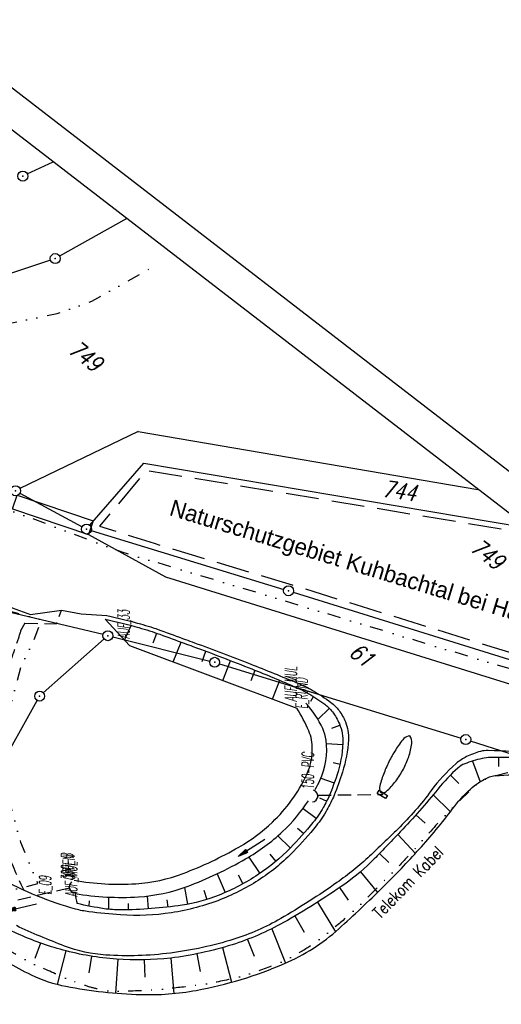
# Model space of a CAD drawing. Extents: x 449544 to 450624, y 436205 to 437134.
# Tile 95 of 114: x 450007 to 450080, y 436778 to 436927. Entities that reach past the tile are written whole.
import ezdxf

# ---------------------------------------------------------------- set-up
doc = ezdxf.new("R2010")
doc.units = 0
doc.header["$LTSCALE"] = 2
doc.header["$MEASUREMENT"] = 0
for name, pattern in [('AUSGEZOGEN', [0]), ('EINAUSFÄDELUNG', [3.5, 2.5, -1]), ('GESTRICH-X2', [1.5, 1, -0.5]), ('GETRENNTX3', [3.25, 1, -0.75, 0, -0.75, 0, -0.75])]:
    doc.linetypes.add(name, pattern=pattern)
doc.layers.get('0').update_dxf_attribs({"linetype": 'AUSGEZOGEN'})
for name, color, linetype in [('214-FLSTNR', 8, 'AUSGEZOGEN'), ('214-GRENZL', 8, 'AUSGEZOGEN'), ('214-GRENZP', 8, 'AUSGEZOGEN'), ('ANMERKUNG', 7, 'CONTINUOUS'), ('BOESCHG', 250, 'AUSGEZOGEN'), ('DURCHL', 200, 'GESTRICH-X2'), ('FBRTOP', 250, 'AUSGEZOGEN'), ('MULDE', 250, 'AUSGEZOGEN'), ('Naturschutz', 3, 'CONTINUOUS'), ('PFEILTOP', 200, 'AUSGEZOGEN'), ('Planeinteilung', 250, 'CONTINUOUS'), ('RAHMEN', 7, 'AUSGEZOGEN'), ('SCHSYMBOL', 200, 'AUSGEZOGEN'), ('STRASSE', 250, 'AUSGEZOGEN'), ('TELEKOM', 4, 'GETRENNTX3'), ('WEG', 250, 'GESTRICH-X2')]:
    doc.layers.add(name, color=color, linetype=linetype)
doc.styles.add('ROMANS', font='romans.shx', dxfattribs={"width": 0.8})
doc.styles.add('UNIR-O', font='unir_o.shx', dxfattribs={"height": 2.5})

# ---------------------------------------------------------------- blocks, each defined once
blk = doc.blocks.new('1135297')
blk.add_line((1135, 297), (0, 297))
at = {"layer": 'RAHMEN'}
blk.add_line((950, 292), (25, 292), dxfattribs=at)
blk = doc.blocks.new('GST')
at = {"color": 0}
blk.add_circle((0, 0), 0.75, dxfattribs=at)
blk.add_point((0, 0), dxfattribs=at)
blk = doc.blocks.new('DL')
at = {"color": 0}
blk.add_arc((-0.31, 0.02), 0.91, 282.5363, 77.4637, dxfattribs=at)
blk.add_point((0.6, 0), dxfattribs=at)
blk = doc.blocks.new('30')
at = {"color": 0}
for p, q in [((-0.75, -0.29), (-0.75, 0.29)), ((-0.75, 0.29), (0.75, 0.29)), ((0.75, 0.29), (0.75, -0.29)), ((0.75, -0.29), (-0.75, -0.29))]:
    blk.add_line(p, q, dxfattribs=at)
blk.add_point((0, 0), dxfattribs=at)
blk = doc.blocks.new('PFEIL2')
at = {"color": 0}
for p, q in [((0.88, 0), (-2.4, -0.01)), ((0.88, -0.27), (0.88, 0.28)), ((0.88, 0.28), (2.43, 0.01)), ((0.91, 0.27), (0.88, 0.26)), ((0.97, 0.26), (0.88, 0.25)), ((1.02, 0.25), (0.88, 0.23)), ((1.07, 0.24), (0.88, 0.21)), ((1.13, 0.23), (0.88, 0.19)), ((1.18, 0.22), (0.88, 0.17)), ((1.24, 0.21), (0.88, 0.15)), ((1.29, 0.21), (0.88, 0.14)), ((1.34, 0.2), (0.88, 0.12)), ((1.4, 0.19), (0.88, 0.1)), ((1.45, 0.18), (0.88, 0.08)), ((1.51, 0.17), (0.88, 0.06)), ((1.56, 0.16), (0.88, 0.04)), ((1.61, 0.15), (0.88, 0.02)), ((1.67, 0.14), (0.88, 0.01)), ((1.72, 0.13), (0.88, -0.01)), ((1.78, 0.12), (0.88, -0.03)), ((1.83, 0.11), (0.88, -0.05)), ((1.88, 0.1), (0.88, -0.07)), ((1.94, 0.09), (0.88, -0.09)), ((2.05, 0.08), (0.88, -0.12)), ((1.99, 0.08), (0.88, -0.11)), ((2.1, 0.07), (0.88, -0.14)), ((2.15, 0.06), (0.88, -0.16)), ((2.21, 0.05), (0.88, -0.18)), ((2.26, 0.04), (0.88, -0.2)), ((2.32, 0.03), (0.88, -0.22)), ((2.37, 0.02), (0.88, -0.23)), ((2.42, 0.01), (0.88, -0.25)), ((2.43, 0.01), (0.88, -0.27))]:
    blk.add_line(p, q, dxfattribs=at)

msp = doc.modelspace()

# ---------------------------------------------------------------- linework, layer by layer
at = {"layer": '214-GRENZL'}
for p, q in [((450008.16, 436903.97), (450012.06, 436905.81)), ((450023.2, 436897.22), (450013.04, 436891.54)), ((450011.67, 436890.93), (450001.43, 436887.49)), ((450024.95, 436864.96), (450007.05, 436856.33)), ((450024.95, 436864.96), (450076.32, 436856.21)), ((450017.62, 436850.77), (450025.78, 436860.16)), ((450025.78, 436860.16), (450083.89, 436850.37)), ((450007.03, 436855.65), (450016.46, 436850.56)), ((450017.84, 436849.98), (450046.97, 436841.07)), ((450019.62, 436834.23), (449987.42, 436841.85)), ((450048.4, 436840.63), (450082.55, 436830.02)), ((450021.08, 436833.87), (450035.78, 436830.21)), ((450010.58, 436825.4), (450019.79, 436833.56)), ((450037.23, 436829.81), (450073.79, 436818.55)), ((449999.95, 436806.87), (450009.66, 436824.25)), ((450091.1, 436812.98), (450075.22, 436818.1))]:
    msp.add_line(p, q, dxfattribs=at)
at = {"layer": 'BOESCHG'}
for p, q in [((450022.88, 436833.38), (450023.89, 436835.6)), ((450027.2, 436832.97), (450027.74, 436834.44)), ((450030.25, 436830.08), (450031.46, 436833.08)), ((450034.6, 436830.17), (450035.19, 436831.69)), ((450037.76, 436827.26), (450038.92, 436830.27)), ((450042.05, 436827.27), (450042.65, 436828.81)), ((450045.25, 436824.44), (450046.35, 436827.3)), ((450051.03, 436824.16), (450051.46, 436824.83)), ((450052.13, 436821.37), (450053.86, 436823.06)), ((450054.24, 436820.05), (450055.45, 436820.53)), ((450053.42, 436817.73), (450055.9, 436817.59)), ((450054.41, 436814.86), (450055.48, 436814.62)), ((450075.5, 436815.07), (450076.67, 436811.94)), ((450079.44, 436815.62), (450079.44, 436814.26)), ((450072.19, 436812.95), (450073.47, 436811.68)), ((450052.58, 436812.49), (450054.6, 436811.75)), ((450069.55, 436809.94), (450072.16, 436807.41)), ((450052.38, 436809.51), (450053.45, 436808.98)), ((450049.89, 436807.9), (450051.88, 436806.43)), ((450066.94, 436806.91), (450068.35, 436805.65)), ((450049.04, 436804.93), (450049.98, 436804.11)), ((450064.23, 436803.97), (450066.87, 436801.09)), ((450046.05, 436803.74), (450047.94, 436801.91)), ((450061.46, 436801.09), (450062.87, 436799.72)), ((450041.67, 436800.54), (450043.35, 436798.06)), ((450044.83, 436800.95), (450045.74, 436799.87)), ((450036.86, 436798), (450038.1, 436795.17)), ((450058.58, 436798.31), (450061.13, 436795.17)), ((450040.04, 436797.85), (450040.79, 436796.49)), ((450031.92, 436795.93), (450032.39, 436793.39)), ((450034.86, 436795.51), (450035.3, 436794.11)), ((450055.39, 436795.9), (450056.68, 436794.02)), ((450017.54, 436793.9), (450017.48, 436793.11)), ((450020.46, 436794.47), (450020.44, 436792.63)), ((450026.3, 436794.63), (450026.43, 436792.69)), ((450029.29, 436794.05), (450029.42, 436792.96)), ((450052.06, 436793.69), (450054.77, 436789.22)), ((450023.41, 436793.49), (450023.44, 436792.55)), ((450048.64, 436791.61), (450050.06, 436789.18)), ((450045.14, 436789.68), (450047.22, 436784.47)), ((450041.48, 436788.07), (450042.46, 436785.52)), ((450010.15, 436787.51), (450009.31, 436785.17)), ((450013.97, 436786.34), (450012.67, 436781.26)), ((450037.68, 436786.82), (450039.05, 436781.57)), ((450017.89, 436785.52), (450017.48, 436782.98)), ((450021.86, 436785.06), (450021.51, 436779.93)), ((450025.86, 436784.97), (450025.92, 436782.34)), ((450029.85, 436785.24), (450030.34, 436779.88)), ((450033.79, 436785.88), (450034.33, 436783.22))]:
    msp.add_line(p, q, dxfattribs=at)
at = {"layer": 'BOESCHG', "flags": 128}
msp.add_lwpolyline([(450019.93, 436836.56), (450023.63, 436832.57), (450048.92, 436823.07)], dxfattribs=at)
at = {"layer": 'BOESCHG'}
for points in [[(450019.93, 436836.56, -0.012488), (450025.05, 436835.28, -0.019964), (450028.2, 436834.27, -0.00032), (450031.91, 436832.91, -0.000903), (450033.22, 436832.43, -0.00552), (450042.12, 436829.02, -0.007261), (450048.82, 436826.25, -0.03244)], [(450048.82, 436826.25, -0.03244), (450050.75, 436825.27, -0.024408), (450053.15, 436823.68, -0.073413), (450054.32, 436822.52, -0.058334), (450055.37, 436820.72, -0.115334), (450055.91, 436817.79, -0.068302), (450054.99, 436812.89, -0.019817), (450053.86, 436809.89, -0.030906), (450052.94, 436808.04, -0.04004), (450051.37, 436805.76, -0.021586), (450047.96, 436801.93, -0.053862), (450043.08, 436797.88, -0.050985), (450037.16, 436794.77, -0.058119), (450031.57, 436793.25, -0.036055), (450022.29, 436792.53, -0.037814), (450019.8, 436792.71, -0.022573), (450015.7, 436793.5)], [(450100.46, 436810.9, 0.050968), (450091.93, 436814.39, 0.06423), (450084.7, 436815.55, 0.010666), (450078.28, 436815.61, 0.051801), (450076.96, 436815.46, 0.039377), (450074.33, 436814.65, 0.090028), (450073.31, 436814.02, 0.037983), (450070.29, 436810.84, -0.019238), (450064.58, 436804.35, -0.001219), (450062.37, 436802.03, -0.001596), (450060.66, 436800.27, -0.046894), (450056.18, 436796.45, -0.025151), (450046.91, 436790.61, -0.051673), (450039.13, 436787.25, -0.046086), (450029.85, 436785.24, -0.048585)], [(449928.85, 436813.55, 0.000639), (449938.02, 436806.41, 0.001447), (449942.08, 436803.27, 0.000071), (449957.54, 436791.41, -0.000745), (449959.02, 436790.27, -0.000166), (449967.4, 436783.79, -0.000122), (449978.78, 436774.99, -0.000181), (449983.43, 436771.38, -0.000058), (449998.08, 436760.02, -0.002649), (450008.74, 436751.67, 0.003083), (450017.9, 436744.5, 0.004616), (450020.96, 436742.18, 0.00077), (450039.48, 436728.45, 0.003753)], [(450033.72, 436780.35, 0.056737), (450047.08, 436784.41, 0.081516), (450055.29, 436789.68, 0.011763), (450061.97, 436795.99, 0.013642), (450067.45, 436801.72, 0.023095), (450072.46, 436807.8, -0.044697), (450075.19, 436810.83, -0.046876), (450076.43, 436811.79, -0.039387), (450078.09, 436812.66, -0.08465), (450078.92, 436812.86, -0.013495), (450084.22, 436813.07, -0.07714), (450091.8, 436811.98, -0.010631), (450100.14, 436808.73)], [(450001.52, 436787, 0.043181), (450008.74, 436782.7, 0.065592), (450014.01, 436780.96, 0.039325), (450025.32, 436779.72, 0.053209), (450033.72, 436780.35, 0.056737)]]:
    msp.add_lwpolyline(points, format="xyb", dxfattribs=at)
at = {"layer": 'BOESCHG', "flags": 128}
msp.add_lwpolyline([(450029.85, 436785.24, -0.047087), (450021.65, 436785.08, -0.047087), (450013.56, 436786.44, -0.042058), (450006.67, 436788.93, -0.042058), (450000.28, 436792.53)], format="xyb", dxfattribs=at)
at = {"layer": 'BOESCHG'}
msp.add_arc((450027.18, 436796.62), 11.9, 187.7639, 195.1997, dxfattribs=at)
at = {"layer": 'DURCHL'}
for p, q in [((450052.14, 436809.9), (450061.88, 436810.03)), ((450014.52, 436795.83), (449998.35, 436792.04))]:
    msp.add_line(p, q, dxfattribs=at)
at = {"layer": 'FBRTOP', "const_width": 0.5}
msp.add_lwpolyline([(449893.33, 436813.67), (449940.19, 436777.49, -0.000003), (449973.18, 436752.03, -0.000001), (450039.15, 436701.11)], format="xyb", dxfattribs=at)
at = {"layer": 'FBRTOP', "const_width": 0.5, "flags": 128}
msp.add_lwpolyline([(449888.52, 436802.07, 0.00034), (449890.93, 436800.2, 0.001821), (449891.36, 436799.87, 0.000234), (449902.08, 436791.66, -0.00119), (449904.2, 436790.03, -0.000397), (449912.85, 436783.35, 0.000443), (449920.59, 436777.36, 0.00004), (449933.28, 436767.56, 0.000071), (449940.48, 436762.01, 0.000097), (449947.61, 436756.52, 0.000063), (449958.64, 436748.02, 0.000745), (449969.48, 436739.7, -0.000853), (449978.96, 436732.42, -0.000717), (449989.59, 436724.2, 0.000639), (450001.52, 436714.98, 0.000013), (450009.52, 436708.81, -0.000019), (450017.53, 436702.63, -0.000016), (450032.42, 436691.15, -0.000044), (450037.82, 436686.98, -0.000566), (450044.26, 436682, 0.000292), (450056.74, 436672.33, 0.00013), (450070.19, 436661.94, 0.000207), (450078.64, 436655.42, 0.000533), (450087.98, 436648.23, -0.000601), (450097.34, 436641.03, -0.000045), (450103.73, 436636.1, -0.000022), (450116.68, 436626.1, -0.000047), (450128.64, 436616.87, -0.000096), (450134.48, 436612.36, -0.00075), (450135.51, 436611.56, 0.000069), (450146.67, 436602.89, 0.000719), (450147.7, 436602.09, 0.000202), (450151.38, 436599.24, 0.000202)], format="xyb", dxfattribs=at)
at = {"layer": 'FBRTOP', "flags": 128}
msp.add_lwpolyline([(449886.68, 436799.7, 0.00034), (449889.08, 436797.83, 0.001821), (449889.53, 436797.48, 0.000234), (449900.26, 436789.27, -0.00119), (449902.37, 436787.66, -0.000397), (449911.01, 436780.97, 0.000443), (449918.76, 436774.98, 0.00004), (449931.45, 436765.19, 0.000071), (449938.65, 436759.64, 0.000097), (449945.77, 436754.15, 0.000063), (449956.81, 436745.64, 0.000745), (449967.65, 436737.32, -0.000853), (449977.13, 436730.04, -0.000717), (449987.75, 436721.83, 0.000639), (449999.69, 436712.6, 0.000013), (450007.69, 436706.43, -0.000019), (450015.7, 436700.26, -0.000016), (450030.58, 436688.78, -0.000044), (450035.99, 436684.61, -0.000566), (450042.43, 436679.63, 0.000292), (450054.91, 436669.96, 0.00013), (450068.35, 436659.57, 0.000207), (450076.8, 436653.05, 0.000533), (450086.15, 436645.85, -0.000601), (450095.5, 436638.66, -0.000045), (450101.9, 436633.72, -0.000022), (450114.85, 436623.73, -0.000047), (450126.8, 436614.5, -0.000096), (450132.65, 436609.98, -0.00075), (450133.67, 436609.19, 0.000069), (450144.83, 436600.52, 0.000719), (450145.86, 436599.72, 0.000202), (450149.55, 436596.87)], format="xyb", dxfattribs=at)
at = {"layer": 'MULDE'}
for points in [[(450051.71, 436810.76, 0.015021), (450052.42, 436812.13, 0.146897), (450053.36, 436818.26, 0.072785), (450052.85, 436819.99, 0.078484), (450050.31, 436823.82)], [(450015.27, 436797.01, 0.059139), (450024.56, 436796.5, 0.075103), (450031.73, 436798.05, 0.03983), (450040.18, 436802.05, 0.05927), (450045.23, 436805.81, 0.092291), (450050.4, 436812.94, 0.153224), (450051.15, 436818.28, 0.066567), (450050.74, 436819.63, 0.042548), (450048.92, 436823.07)], [(450015.39, 436795.01, 0.057973), (450024.97, 436794.51, 0.074038), (450032.32, 436796.08, 0.04089), (450041.19, 436800.26, 0.057815), (450046.77, 436804.39, 0.059447), (450050.7, 436809.07, 0.146897)], [(450143.57, 436579.48, 0.001601), (450129.95, 436591.15, 0.005029), (450124.23, 436595.92, 0.000355), (450092.31, 436621.97, -0.001694), (450085.62, 436627.45, -0.000318), (450066.79, 436643.03, -0.00056), (450056.12, 436651.88, -0.001975), (450043.97, 436662.08, 0.002162), (450032.86, 436671.38, 0.002515), (450020.25, 436681.75, 0.001531), (449999.4, 436698.62, 0.000823), (449992.15, 436704.42, 0.000256), (449968.88, 436722.98, 0.001908), (449933.34, 436751.07, 0.012893), (449927.96, 436755.07, 0.000412), (449919.38, 436761.1, -0.000223), (449903.5, 436772.25), (449903.5, 436772.25, -0.000085), (449901.69, 436773.52, 0.000008), (449881.81, 436787.51, 0.000889), (449879.63, 436789.03, 0.000268), (449872.42, 436794.07)], [(450125.49, 436597.47, 0.000355), (450093.57, 436623.52, -0.001694), (450086.9, 436628.99, -0.000318), (450068.06, 436644.57, -0.00056), (450057.4, 436653.42, -0.001975), (450045.26, 436663.6, 0.002162), (450034.14, 436672.92, 0.002515), (450021.51, 436683.3, 0.001531), (450000.65, 436700.18, 0.000823), (449993.4, 436705.98, 0.000256), (449970.12, 436724.55, 0.001908), (449934.58, 436752.64, 0.012893), (449929.12, 436756.7, 0.000412), (449920.53, 436762.74, -0.000223), (449904.65, 436773.89), (449904.65, 436773.89, -0.000085), (449902.84, 436775.16, 0.000007), (449883.83, 436788.53, 0.000313)]]:
    msp.add_lwpolyline(points, format="xyb", dxfattribs=at)
at = {"layer": 'Naturschutz', "linetype": 'EINAUSFÄDELUNG', "flags": 128}
msp.add_lwpolyline([(450116.75, 436831.34), (450098.2, 436834.4), (450096.73, 436847.42), (450026.14, 436859.06), (450019.09, 436850.62), (450027.35, 436848.05), (450027.35, 436848.05), (450048.24, 436841.75), (450084.88, 436830.4), (450084.88, 436830.4), (450139.18, 436814.02)], dxfattribs=at)
at = {"layer": 'STRASSE', "flags": 128}
for points in [[(449968.87, 436863.44), (449989.12, 436856.4), (450005.91, 436853.27), (450017.44, 436849.36), (450029.08, 436842.95), (450103.15, 436819.92)], [(450005.91, 436853.27), (450006.62, 436855.35), (450018.13, 436851.43), (450017.44, 436849.36)]]:
    msp.add_lwpolyline(points, dxfattribs=at)
at = {"layer": 'STRASSE'}
msp.add_lwpolyline([(449990.04, 436848.96), (450001.85, 436842.04), (450005.86, 436838.26), (450008.64, 436837.24), (450013.35, 436837.93), (450016.33, 436837.36), (450020.18, 436837.12)], dxfattribs=at)
for points in [[(450020.18, 436837.12, -0.012285), (450025.27, 436835.84, -0.019838), (450028.36, 436834.85, -0.000271), (450032.1, 436833.48, -0.000763), (450033.43, 436832.99, -0.004604), (450041.9, 436829.77, -0.005397), (450049.07, 436826.88, -0.033745), (450051.39, 436825.73, -0.027059), (450054.08, 436823.95, -0.072466), (450055.32, 436822.72, -0.063794), (450056.3, 436821, -0.112857), (450056.74, 436818.31, -0.060963), (450055.84, 436813.39, -0.021382), (450054.58, 436809.9, -0.032078), (450053.49, 436807.68, -0.03973), (450051.85, 436805.26, -0.022619), (450048.45, 436801.39, -0.055175), (450043.45, 436797.24, -0.052643), (450037.41, 436794.1, -0.055212), (450029.97, 436792.1, -0.055132), (450022.27, 436791.78, -0.015064), (450017.49, 436792.25, -0.035276), (450015.47, 436792.65, -0.029857), (450009.68, 436794.63, -0.028598), (450003.91, 436797.39, -0.003642)], [(450065.12, 436818.49, 0.027082), (450063.89, 436816.78, 0.027082), (450062.86, 436814.96, 0.026728), (450062.04, 436813.05, 0.026728), (450061.42, 436811.07)], [(450062.47, 436810.47, 0.043236), (450063.9, 436812.04, 0.043236), (450065.05, 436813.83, 0.041955), (450065.86, 436815.73, 0.041955), (450066.34, 436817.73)], [(450085.01, 436816.27, 0.012245), (450077.9, 436816.67, 0.072537), (450076.71, 436816.53, 0.052357), (450074.62, 436815.74, 0.061222), (450073.03, 436814.68, 0.056801), (450069.26, 436810.6, -0.040885), (450064.21, 436804.77, -0.003086), (450062.04, 436802.67, -0.003236), (450059.95, 436800.69, -0.034252), (450055, 436796.67, -0.021586), (450046.49, 436791.22, -0.05588), (450039.39, 436788.09, -0.044138), (450029.82, 436786, -0.048412), (450020.03, 436785.7, -0.074487), (450013.8, 436787.06, -0.018534), (450006.5, 436790.15, -0.02078)]]:
    msp.add_lwpolyline(points, format="xyb", dxfattribs=at)
for centre, radius, start, end in [((450066.29, 436817.08), 1.83, 98.3835, 129.7066), ((450064.35, 436817.81), 1.99, 357.7582, 32.7772), ((450062.79, 436811.03), 1.37, 178.3491, 215.3524), ((450061.73, 436811.52), 1.28, 267.3714, 304.8644)]:
    msp.add_arc(centre, radius, start, end, dxfattribs=at)
at = {"layer": 'TELEKOM', "flags": 128}
for points in [[(450138.93, 436811.59), (450097.19, 436824.2), (450037.38, 436842.25), (450022.5, 436846.7), (449998.72, 436855.58), (449968.45, 436867.14), (449940.5, 436877.93), (449913.18, 436890.72), (449872.67, 436916.79)], [(449930.52, 436864.82), (449932.89, 436870.88), (449936.67, 436869.21), (449943.85, 436886.79), (449942.82, 436894.25), (449947.01, 436893.96), (449951.54, 436893.16), (449957.8, 436891.89), (449967.22, 436889.08), (449981, 436885.29), (449992.54, 436882.25), (449998.85, 436881.33), (450005.8, 436881.45), (450012.69, 436882.83), (450017.9, 436884.69), (450027.14, 436889.89)], [(449995.43, 436792.04), (449999.42, 436794.11), (450007.92, 436796.04), (450009.75, 436796.55), (450007.18, 436802.76), (450005.97, 436807.01), (450005.09, 436811.07), (450004.68, 436814.78), (450004.75, 436819.58), (450005.83, 436824.37), (450007.32, 436829.71), (450009.15, 436833.31), (450010.3, 436836.49), (449996.25, 436840.2), (449989.53, 436839.87), (449978.59, 436845.83), (449961.6, 436854.94), (449943.85, 436860.24), (449930.52, 436864.82), (449898.64, 436880.04)]]:
    msp.add_lwpolyline(points, dxfattribs=at)
msp.add_lwpolyline([(450099.39, 436807.71, 0.006614), (450095.7, 436809.77, 0.010798), (450093.4, 436810.95, 0.001212), (450089.19, 436812.98, 0.006381), (450088.39, 436813.36, 0.028146), (450086.93, 436813.92, 0.042966), (450085.93, 436814.14, 0.075442), (450085.01, 436814.13, 0.017602), (450081.17, 436813.36, 0.014381), (450078.13, 436812.54, 0.047145), (450077.24, 436812.18, 0.066385), (450075.66, 436811.07, 0.019187), (450070.94, 436806.37, 0.005756), (450066.98, 436802.02, -0.009411), (450064.55, 436799.38, -0.005471), (450061.85, 436796.62, -0.004148), (450058.22, 436793.05, -0.017028), (450055.38, 436790.48, -0.014606), (450051.88, 436787.71, -0.03588), (450048.98, 436785.85, -0.02894), (450045.11, 436784.02, -0.027164), (450040.65, 436782.5, -0.026419), (450035.91, 436781.44, -0.01173), (450032.6, 436780.95, -0.008833), (450028.18, 436780.49, -0.02158), (450021.69, 436780.21, -0.052795), (450019.04, 436780.49, -0.027661), (450016.95, 436781.06, -0.019567), (450014.09, 436782.14, -0.008475), (450009.58, 436784.14, -0.016442), (450007.31, 436785.28, -0.01258), (450004.5, 436786.91, 0.008327), (450000.26, 436789.41, 0.008467), (449995.43, 436792.04, 0.051845), (449994.59, 436792.38, 0.037989), (449992.89, 436792.72, -0.014264), (449988.32, 436793.42, -0.002455), (449982.13, 436794.59, -0.022813), (449981.47, 436794.74, -0.022376), (449980.16, 436795.19, -0.002825), (449970.01, 436799.2, -0.000708), (449960.39, 436803.09, -0.003837), (449958.62, 436803.83, -0.012921), (449952.27, 436806.71, 0.009584), (449943.75, 436810.65, 0.001054), (449939.75, 436812.4, 0.000497), (449931.28, 436816.07, 0.009517), (449924.58, 436818.81, -0.020692), (449921.53, 436820.14, -0.025866), (449921.28, 436820.28, -0.001673), (449917.46, 436822.67, -0.012364), (449915.67, 436823.86, -0.007592), (449912.83, 436825.92)], format="xyb", dxfattribs=at)
at = {"layer": 'WEG', "flags": 128}
msp.add_lwpolyline([(450007.76, 436835.96), (450012.58, 436835.86), (450013.35, 436837.93)], dxfattribs=at)
at = {"layer": 'WEG'}
msp.add_lwpolyline([(450007.76, 436835.96), (450007.15, 436834.79)], dxfattribs=at)
at = {"layer": 'WEG', "flags": 128}
msp.add_lwpolyline([(450007.15, 436834.79, -0.013096), (450006.44, 436832.6, 0.010667), (450005.14, 436828.68, 0.031691), (450004.31, 436825.19, 0.01118), (450002.73, 436814.61, 0.072606), (450002.82, 436810.33, 0.074666), (450007.61, 436795.53, 0.03998)], format="xyb", dxfattribs=at)

# ---------------------------------------------------------------- block references
at = {"layer": '214-GRENZP', "rotation": 322.3368156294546}
for p in [(450007.48, 436903.65), (450012.38, 436891.17), (450006.37, 436856), (450017.12, 436850.2), (450047.68, 436840.85), (450020.35, 436834.05), (450036.51, 436830.03), (450010.02, 436824.9), (450074.5, 436818.33)]:
    msp.add_blockref('GST', p, dxfattribs=at)
at = {"layer": 'PFEILTOP'}
for p, rotation in [((450042.08, 436801.95), 212.6673425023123), ((450007.2, 436792.91), 192.9067183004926)]:
    msp.add_blockref('PFEIL2', p, dxfattribs=dict(at, rotation=rotation))
at = {"layer": 'Planeinteilung', "linetype": 'Continuous', "rotation": 322.3369009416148}
msp.add_blockref('1135297', (449543.73, 436898.45), dxfattribs=at)
at = {"layer": 'SCHSYMBOL'}
for name, p, rotation in [('DL', (450051.5, 436809.73), 355), ('30', (450061.88, 436810.03), 328.0893291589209), ('DL', (450015.1, 436795.95), 201.1511247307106)]:
    msp.add_blockref(name, p, dxfattribs=dict(at, rotation=rotation))

# ---------------------------------------------------------------- texts
at = {"layer": '214-FLSTNR', "style": 'ROMANS', "oblique": 15, "width": 0.8}
for s, rotation, p in [('749', 322.3368, (450014.15, 436877.02)), ('744', 351.905, (450061.75, 436855.12)), ('749', 322.3368, (450074.98, 436847.03)), ('61', 322.3368, (450056.62, 436831.21))]:
    msp.add_text(s, height=2.5, rotation=rotation, dxfattribs=at).set_placement(p)
at = {"layer": 'ANMERKUNG', "style": 'ROMANS', "oblique": 7, "width": 0.5}
for s, p in [('AUF_33', (450023.63, 436833.57)), ('AUF_MUL', (450048.92, 436824.07)), ('E_RUND', (450050.56, 436822.97)), ('150-PVC', (450051.5, 436810.73)), ('300-B', (450015.1, 436796.95)), ('OFFEN', (450015.33, 436797.01)), ('AUF_MUL', (450015.7, 436794.5)), ('E_09', (450011.76, 436794.79))]:
    msp.add_text(s, height=1.8, rotation=90, dxfattribs=at).set_placement(p)
at = {"layer": 'Naturschutz', "style": 'UNIR-O'}
msp.add_text('Naturschutzgebiet Kuhbachtal bei Hausen', height=2.5, rotation=343.0427, dxfattribs=at).set_placement((450029.5, 436852.34))
at = {"layer": 'TELEKOM', "style": 'ROMANS', "width": 0.8}
msp.add_text('Telekom Kabel', height=1.8, rotation=45.9567, dxfattribs=at).set_placement((450061.52, 436791.05))

doc.saveas('drawing.dxf')
